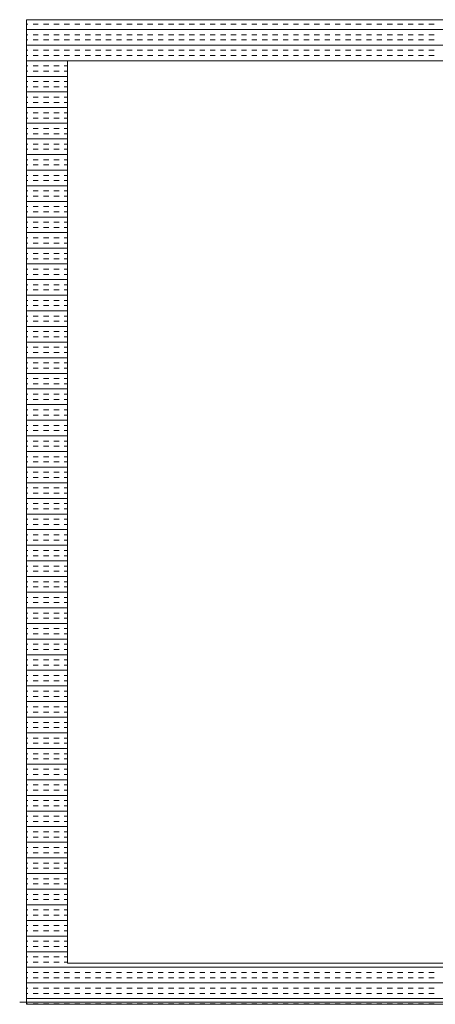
# Model space of a CAD drawing. Header units: millimetres. Extents: x 99250 to 122845, y -19292 to 18303.
# Tile 61 of 99: x 116330 to 116584, y 12854 to 13456. Entities that reach past the tile are written whole.
import ezdxf

# ---------------------------------------------------------------- set-up
doc = ezdxf.new("R2010")
doc.units = ezdxf.units.MM
doc.header["$MEASUREMENT"] = 0
doc.layers.add('IRISH HOUSE_HYD AIRPORT_DRAINAGE LAYOUT 1$0$GREY SCALE', color=8, linetype='Continuous')
doc.layers.add('IRISH HOUSE_HYD AIRPORT_DRAINAGE LAYOUT 1$0$GREYSCALE', color=8, linetype='Continuous', lineweight=0)
doc.layers.add('M-MEP-ELPR-EQUIP', color=6, linetype='Continuous', lineweight=20)

# ---------------------------------------------------------------- blocks, each defined once
blk = doc.blocks.new('IRISH HOUSE_HYD AIRPORT_DRAINAGE LAYOUT 1$0$FLOOR PLAN')
at = {"layer": 'IRISH HOUSE_HYD AIRPORT_DRAINAGE LAYOUT 1$0$GREYSCALE', "color": 8, "lineweight": 0, "ltscale": 0.25}
for p, q in [((16334.38, 13455.66), (16334.38, 12854.21)), ((16935.84, 13455.66), (16334.38, 13455.66)), ((16334.38, 13455.66), (16835.6, 13455.66)), ((16910.78, 13430.6), (16359.44, 13430.6)), ((16359.44, 13430.6), (16359.44, 12879.27)), ((16359.44, 12879.27), (16910.78, 12879.27)), ((16334.38, 12854.21), (16935.84, 12854.21))]:
    blk.add_line(p, q, dxfattribs=at)
at = {"layer": 'IRISH HOUSE_HYD AIRPORT_DRAINAGE LAYOUT 1$0$GREYSCALE', "color": 8, "lineweight": 0}
for p, q in [((16334.38, 13452.88), (16335.2, 13452.88)), ((16334.38, 13449.7), (16935.84, 13449.7)), ((16338.39, 13452.88), (16341.57, 13452.88)), ((16344.75, 13452.88), (16347.93, 13452.88)), ((16351.12, 13452.88), (16354.3, 13452.88)), ((16357.48, 13452.88), (16360.66, 13452.88)), ((16363.85, 13452.88), (16367.03, 13452.88)), ((16370.21, 13452.88), (16373.4, 13452.88)), ((16376.58, 13452.88), (16379.76, 13452.88)), ((16382.94, 13452.88), (16386.13, 13452.88)), ((16389.31, 13452.88), (16392.49, 13452.88)), ((16395.67, 13452.88), (16398.86, 13452.88)), ((16402.04, 13452.88), (16405.22, 13452.88)), ((16408.41, 13452.88), (16411.59, 13452.88)), ((16414.77, 13452.88), (16417.95, 13452.88)), ((16421.14, 13452.88), (16424.32, 13452.88)), ((16427.5, 13452.88), (16430.68, 13452.88)), ((16433.87, 13452.88), (16437.05, 13452.88)), ((16440.23, 13452.88), (16443.41, 13452.88)), ((16446.6, 13452.88), (16449.78, 13452.88)), ((16452.96, 13452.88), (16456.15, 13452.88)), ((16459.33, 13452.88), (16462.51, 13452.88)), ((16465.69, 13452.88), (16468.88, 13452.88)), ((16472.06, 13452.88), (16475.24, 13452.88)), ((16478.42, 13452.88), (16481.61, 13452.88)), ((16484.79, 13452.88), (16487.97, 13452.88)), ((16491.16, 13452.88), (16494.34, 13452.88)), ((16497.52, 13452.88), (16500.7, 13452.88)), ((16503.89, 13452.88), (16507.07, 13452.88)), ((16510.25, 13452.88), (16513.43, 13452.88)), ((16516.62, 13452.88), (16519.8, 13452.88)), ((16522.98, 13452.88), (16526.16, 13452.88)), ((16529.35, 13452.88), (16532.53, 13452.88)), ((16535.71, 13452.88), (16538.9, 13452.88)), ((16542.08, 13452.88), (16545.26, 13452.88)), ((16548.44, 13452.88), (16551.63, 13452.88)), ((16554.81, 13452.88), (16557.99, 13452.88)), ((16561.17, 13452.88), (16564.36, 13452.88)), ((16567.54, 13452.88), (16570.72, 13452.88)), ((16573.91, 13452.88), (16577.09, 13452.88)), ((16580.27, 13452.88), (16583.45, 13452.88)), ((16334.38, 13446.51), (16335.2, 13446.51)), ((16334.38, 13443.33), (16335.2, 13443.33)), ((16338.39, 13446.51), (16341.57, 13446.51)), ((16338.39, 13443.33), (16341.57, 13443.33)), ((16344.75, 13446.51), (16347.93, 13446.51)), ((16344.75, 13443.33), (16347.93, 13443.33)), ((16351.12, 13446.51), (16354.3, 13446.51)), ((16351.12, 13443.33), (16354.3, 13443.33)), ((16357.48, 13446.51), (16360.66, 13446.51)), ((16357.48, 13443.33), (16360.66, 13443.33)), ((16363.85, 13446.51), (16367.03, 13446.51)), ((16363.85, 13443.33), (16367.03, 13443.33)), ((16370.21, 13446.51), (16373.4, 13446.51)), ((16370.21, 13443.33), (16373.4, 13443.33)), ((16376.58, 13446.51), (16379.76, 13446.51)), ((16376.58, 13443.33), (16379.76, 13443.33)), ((16382.94, 13446.51), (16386.13, 13446.51)), ((16382.94, 13443.33), (16386.13, 13443.33)), ((16389.31, 13446.51), (16392.49, 13446.51)), ((16389.31, 13443.33), (16392.49, 13443.33)), ((16395.67, 13446.51), (16398.86, 13446.51)), ((16395.67, 13443.33), (16398.86, 13443.33)), ((16402.04, 13446.51), (16405.22, 13446.51)), ((16402.04, 13443.33), (16405.22, 13443.33)), ((16408.41, 13446.51), (16411.59, 13446.51)), ((16408.41, 13443.33), (16411.59, 13443.33)), ((16414.77, 13446.51), (16417.95, 13446.51)), ((16414.77, 13443.33), (16417.95, 13443.33)), ((16421.14, 13446.51), (16424.32, 13446.51)), ((16421.14, 13443.33), (16424.32, 13443.33)), ((16427.5, 13446.51), (16430.68, 13446.51)), ((16427.5, 13443.33), (16430.68, 13443.33)), ((16433.87, 13446.51), (16437.05, 13446.51)), ((16433.87, 13443.33), (16437.05, 13443.33)), ((16440.23, 13446.51), (16443.41, 13446.51)), ((16440.23, 13443.33), (16443.41, 13443.33)), ((16446.6, 13446.51), (16449.78, 13446.51)), ((16446.6, 13443.33), (16449.78, 13443.33)), ((16452.96, 13446.51), (16456.15, 13446.51)), ((16452.96, 13443.33), (16456.15, 13443.33)), ((16459.33, 13446.51), (16462.51, 13446.51)), ((16459.33, 13443.33), (16462.51, 13443.33)), ((16465.69, 13446.51), (16468.88, 13446.51)), ((16465.69, 13443.33), (16468.88, 13443.33)), ((16472.06, 13446.51), (16475.24, 13446.51)), ((16472.06, 13443.33), (16475.24, 13443.33)), ((16478.42, 13446.51), (16481.61, 13446.51)), ((16478.42, 13443.33), (16481.61, 13443.33)), ((16484.79, 13446.51), (16487.97, 13446.51)), ((16484.79, 13443.33), (16487.97, 13443.33)), ((16491.16, 13446.51), (16494.34, 13446.51)), ((16491.16, 13443.33), (16494.34, 13443.33)), ((16497.52, 13446.51), (16500.7, 13446.51)), ((16497.52, 13443.33), (16500.7, 13443.33)), ((16503.89, 13446.51), (16507.07, 13446.51)), ((16503.89, 13443.33), (16507.07, 13443.33)), ((16510.25, 13446.51), (16513.43, 13446.51)), ((16510.25, 13443.33), (16513.43, 13443.33)), ((16516.62, 13446.51), (16519.8, 13446.51)), ((16516.62, 13443.33), (16519.8, 13443.33)), ((16522.98, 13446.51), (16526.16, 13446.51)), ((16522.98, 13443.33), (16526.16, 13443.33)), ((16529.35, 13446.51), (16532.53, 13446.51)), ((16529.35, 13443.33), (16532.53, 13443.33)), ((16535.71, 13446.51), (16538.9, 13446.51)), ((16535.71, 13443.33), (16538.9, 13443.33)), ((16542.08, 13446.51), (16545.26, 13446.51)), ((16542.08, 13443.33), (16545.26, 13443.33)), ((16548.44, 13446.51), (16551.63, 13446.51)), ((16548.44, 13443.33), (16551.63, 13443.33)), ((16554.81, 13446.51), (16557.99, 13446.51)), ((16554.81, 13443.33), (16557.99, 13443.33)), ((16561.17, 13446.51), (16564.36, 13446.51)), ((16561.17, 13443.33), (16564.36, 13443.33)), ((16567.54, 13446.51), (16570.72, 13446.51)), ((16567.54, 13443.33), (16570.72, 13443.33)), ((16573.91, 13446.51), (16577.09, 13446.51)), ((16573.91, 13443.33), (16577.09, 13443.33)), ((16580.27, 13446.51), (16583.45, 13446.51)), ((16580.27, 13443.33), (16583.45, 13443.33)), ((16334.38, 13440.15), (16935.84, 13440.15)), ((16334.38, 13436.97), (16335.2, 13436.97)), ((16338.39, 13436.97), (16341.57, 13436.97)), ((16344.75, 13436.97), (16347.93, 13436.97)), ((16351.12, 13436.97), (16354.3, 13436.97)), ((16357.48, 13436.97), (16360.66, 13436.97)), ((16363.85, 13436.97), (16367.03, 13436.97)), ((16370.21, 13436.97), (16373.4, 13436.97)), ((16376.58, 13436.97), (16379.76, 13436.97)), ((16382.94, 13436.97), (16386.13, 13436.97)), ((16389.31, 13436.97), (16392.49, 13436.97)), ((16395.67, 13436.97), (16398.86, 13436.97)), ((16402.04, 13436.97), (16405.22, 13436.97)), ((16408.41, 13436.97), (16411.59, 13436.97)), ((16414.77, 13436.97), (16417.95, 13436.97)), ((16421.14, 13436.97), (16424.32, 13436.97)), ((16427.5, 13436.97), (16430.68, 13436.97)), ((16433.87, 13436.97), (16437.05, 13436.97)), ((16440.23, 13436.97), (16443.41, 13436.97)), ((16446.6, 13436.97), (16449.78, 13436.97)), ((16452.96, 13436.97), (16456.15, 13436.97)), ((16459.33, 13436.97), (16462.51, 13436.97)), ((16465.69, 13436.97), (16468.88, 13436.97)), ((16472.06, 13436.97), (16475.24, 13436.97)), ((16478.42, 13436.97), (16481.61, 13436.97)), ((16484.79, 13436.97), (16487.97, 13436.97)), ((16491.16, 13436.97), (16494.34, 13436.97)), ((16497.52, 13436.97), (16500.7, 13436.97)), ((16503.89, 13436.97), (16507.07, 13436.97)), ((16510.25, 13436.97), (16513.43, 13436.97)), ((16516.62, 13436.97), (16519.8, 13436.97)), ((16522.98, 13436.97), (16526.16, 13436.97)), ((16529.35, 13436.97), (16532.53, 13436.97)), ((16535.71, 13436.97), (16538.9, 13436.97)), ((16542.08, 13436.97), (16545.26, 13436.97)), ((16548.44, 13436.97), (16551.63, 13436.97)), ((16554.81, 13436.97), (16557.99, 13436.97)), ((16561.17, 13436.97), (16564.36, 13436.97)), ((16567.54, 13436.97), (16570.72, 13436.97)), ((16573.91, 13436.97), (16577.09, 13436.97)), ((16580.27, 13436.97), (16583.45, 13436.97)), ((16334.38, 13433.78), (16335.2, 13433.78)), ((16334.38, 13430.6), (16359.44, 13430.6)), ((16338.39, 13433.78), (16341.57, 13433.78)), ((16344.75, 13433.78), (16347.93, 13433.78)), ((16351.12, 13433.78), (16354.3, 13433.78)), ((16357.48, 13433.78), (16360.66, 13433.78)), ((16363.85, 13433.78), (16367.03, 13433.78)), ((16370.21, 13433.78), (16373.4, 13433.78)), ((16376.58, 13433.78), (16379.76, 13433.78)), ((16382.94, 13433.78), (16386.13, 13433.78)), ((16389.31, 13433.78), (16392.49, 13433.78)), ((16395.67, 13433.78), (16398.86, 13433.78)), ((16402.04, 13433.78), (16405.22, 13433.78)), ((16408.41, 13433.78), (16411.59, 13433.78)), ((16414.77, 13433.78), (16417.95, 13433.78)), ((16421.14, 13433.78), (16424.32, 13433.78)), ((16427.5, 13433.78), (16430.68, 13433.78)), ((16433.87, 13433.78), (16437.05, 13433.78)), ((16440.23, 13433.78), (16443.41, 13433.78)), ((16446.6, 13433.78), (16449.78, 13433.78)), ((16452.96, 13433.78), (16456.15, 13433.78)), ((16459.33, 13433.78), (16462.51, 13433.78)), ((16465.69, 13433.78), (16468.88, 13433.78)), ((16472.06, 13433.78), (16475.24, 13433.78)), ((16478.42, 13433.78), (16481.61, 13433.78)), ((16484.79, 13433.78), (16487.97, 13433.78)), ((16491.16, 13433.78), (16494.34, 13433.78)), ((16497.52, 13433.78), (16500.7, 13433.78)), ((16503.89, 13433.78), (16507.07, 13433.78)), ((16510.25, 13433.78), (16513.43, 13433.78)), ((16516.62, 13433.78), (16519.8, 13433.78)), ((16522.98, 13433.78), (16526.16, 13433.78)), ((16529.35, 13433.78), (16532.53, 13433.78)), ((16535.71, 13433.78), (16538.9, 13433.78)), ((16542.08, 13433.78), (16545.26, 13433.78)), ((16548.44, 13433.78), (16551.63, 13433.78)), ((16554.81, 13433.78), (16557.99, 13433.78)), ((16561.17, 13433.78), (16564.36, 13433.78)), ((16567.54, 13433.78), (16570.72, 13433.78)), ((16573.91, 13433.78), (16577.09, 13433.78)), ((16580.27, 13433.78), (16583.45, 13433.78)), ((16334.38, 13427.42), (16335.2, 13427.42)), ((16338.39, 13427.42), (16341.57, 13427.42)), ((16344.75, 13427.42), (16347.93, 13427.42)), ((16351.12, 13427.42), (16354.3, 13427.42)), ((16357.48, 13427.42), (16359.44, 13427.42)), ((16334.38, 13424.23), (16335.2, 13424.23)), ((16334.38, 13421.05), (16359.44, 13421.05)), ((16338.39, 13424.23), (16341.57, 13424.23)), ((16344.75, 13424.23), (16347.93, 13424.23)), ((16351.12, 13424.23), (16354.3, 13424.23)), ((16357.48, 13424.23), (16359.44, 13424.23)), ((16334.38, 13417.87), (16335.2, 13417.87)), ((16334.38, 13414.69), (16335.2, 13414.69)), ((16338.39, 13417.87), (16341.57, 13417.87)), ((16338.39, 13414.69), (16341.57, 13414.69)), ((16344.75, 13417.87), (16347.93, 13417.87)), ((16344.75, 13414.69), (16347.93, 13414.69)), ((16351.12, 13417.87), (16354.3, 13417.87)), ((16351.12, 13414.69), (16354.3, 13414.69)), ((16357.48, 13417.87), (16359.44, 13417.87)), ((16357.48, 13414.69), (16359.44, 13414.69)), ((16334.38, 13411.5), (16359.44, 13411.5)), ((16334.38, 13408.32), (16335.2, 13408.32)), ((16338.39, 13408.32), (16341.57, 13408.32)), ((16344.75, 13408.32), (16347.93, 13408.32)), ((16351.12, 13408.32), (16354.3, 13408.32)), ((16357.48, 13408.32), (16359.44, 13408.32)), ((16334.38, 13405.14), (16335.2, 13405.14)), ((16334.38, 13401.96), (16359.44, 13401.96)), ((16338.39, 13405.14), (16341.57, 13405.14)), ((16344.75, 13405.14), (16347.93, 13405.14)), ((16351.12, 13405.14), (16354.3, 13405.14)), ((16357.48, 13405.14), (16359.44, 13405.14)), ((16334.38, 13398.77), (16335.2, 13398.77)), ((16334.38, 13395.59), (16335.2, 13395.59)), ((16338.39, 13398.77), (16341.57, 13398.77)), ((16338.39, 13395.59), (16341.57, 13395.59)), ((16344.75, 13398.77), (16347.93, 13398.77)), ((16344.75, 13395.59), (16347.93, 13395.59)), ((16351.12, 13398.77), (16354.3, 13398.77)), ((16351.12, 13395.59), (16354.3, 13395.59)), ((16357.48, 13398.77), (16359.44, 13398.77)), ((16357.48, 13395.59), (16359.44, 13395.59)), ((16334.38, 13392.41), (16359.44, 13392.41)), ((16334.38, 13389.23), (16335.2, 13389.23)), ((16338.39, 13389.23), (16341.57, 13389.23)), ((16344.75, 13389.23), (16347.93, 13389.23)), ((16351.12, 13389.23), (16354.3, 13389.23)), ((16357.48, 13389.23), (16359.44, 13389.23)), ((16334.38, 13386.04), (16335.2, 13386.04)), ((16334.38, 13382.86), (16359.44, 13382.86)), ((16338.39, 13386.04), (16341.57, 13386.04)), ((16344.75, 13386.04), (16347.93, 13386.04)), ((16351.12, 13386.04), (16354.3, 13386.04)), ((16357.48, 13386.04), (16359.44, 13386.04)), ((16334.38, 13379.68), (16335.2, 13379.68)), ((16334.38, 13376.49), (16335.2, 13376.49)), ((16338.39, 13379.68), (16341.57, 13379.68)), ((16338.39, 13376.49), (16341.57, 13376.49)), ((16344.75, 13379.68), (16347.93, 13379.68)), ((16344.75, 13376.49), (16347.93, 13376.49)), ((16351.12, 13379.68), (16354.3, 13379.68)), ((16351.12, 13376.49), (16354.3, 13376.49)), ((16357.48, 13379.68), (16359.44, 13379.68)), ((16357.48, 13376.49), (16359.44, 13376.49)), ((16334.38, 13373.31), (16359.44, 13373.31)), ((16334.38, 13370.13), (16335.2, 13370.13)), ((16334.38, 13366.95), (16335.2, 13366.95)), ((16338.39, 13370.13), (16341.57, 13370.13)), ((16338.39, 13366.95), (16341.57, 13366.95)), ((16344.75, 13370.13), (16347.93, 13370.13)), ((16344.75, 13366.95), (16347.93, 13366.95)), ((16351.12, 13370.13), (16354.3, 13370.13)), ((16351.12, 13366.95), (16354.3, 13366.95)), ((16357.48, 13370.13), (16359.44, 13370.13)), ((16357.48, 13366.95), (16359.44, 13366.95)), ((16334.38, 13363.76), (16359.44, 13363.76)), ((16334.38, 13360.58), (16335.2, 13360.58)), ((16338.39, 13360.58), (16341.57, 13360.58)), ((16344.75, 13360.58), (16347.93, 13360.58)), ((16351.12, 13360.58), (16354.3, 13360.58)), ((16357.48, 13360.58), (16359.44, 13360.58)), ((16334.38, 13357.4), (16335.2, 13357.4)), ((16334.38, 13354.22), (16359.44, 13354.22)), ((16338.39, 13357.4), (16341.57, 13357.4)), ((16344.75, 13357.4), (16347.93, 13357.4)), ((16351.12, 13357.4), (16354.3, 13357.4)), ((16357.48, 13357.4), (16359.44, 13357.4)), ((16334.38, 13351.03), (16335.2, 13351.03)), ((16334.38, 13347.85), (16335.2, 13347.85)), ((16338.39, 13351.03), (16341.57, 13351.03)), ((16338.39, 13347.85), (16341.57, 13347.85)), ((16344.75, 13351.03), (16347.93, 13351.03)), ((16344.75, 13347.85), (16347.93, 13347.85)), ((16351.12, 13351.03), (16354.3, 13351.03)), ((16351.12, 13347.85), (16354.3, 13347.85)), ((16357.48, 13351.03), (16359.44, 13351.03)), ((16357.48, 13347.85), (16359.44, 13347.85)), ((16334.38, 13344.67), (16359.44, 13344.67)), ((16334.38, 13341.48), (16335.2, 13341.48)), ((16338.39, 13341.48), (16341.57, 13341.48)), ((16344.75, 13341.48), (16347.93, 13341.48)), ((16351.12, 13341.48), (16354.3, 13341.48)), ((16357.48, 13341.48), (16359.44, 13341.48)), ((16334.38, 13338.3), (16335.2, 13338.3)), ((16334.38, 13335.12), (16359.44, 13335.12)), ((16338.39, 13338.3), (16341.57, 13338.3)), ((16344.75, 13338.3), (16347.93, 13338.3)), ((16351.12, 13338.3), (16354.3, 13338.3)), ((16357.48, 13338.3), (16359.44, 13338.3)), ((16334.38, 13331.94), (16335.2, 13331.94)), ((16334.38, 13328.75), (16335.2, 13328.75)), ((16338.39, 13331.94), (16341.57, 13331.94)), ((16338.39, 13328.75), (16341.57, 13328.75)), ((16344.75, 13331.94), (16347.93, 13331.94)), ((16344.75, 13328.75), (16347.93, 13328.75)), ((16351.12, 13331.94), (16354.3, 13331.94)), ((16351.12, 13328.75), (16354.3, 13328.75)), ((16357.48, 13331.94), (16359.44, 13331.94)), ((16357.48, 13328.75), (16359.44, 13328.75)), ((16334.38, 13325.57), (16359.44, 13325.57)), ((16334.38, 13322.39), (16335.2, 13322.39)), ((16338.39, 13322.39), (16341.57, 13322.39)), ((16344.75, 13322.39), (16347.93, 13322.39)), ((16351.12, 13322.39), (16354.3, 13322.39)), ((16357.48, 13322.39), (16359.44, 13322.39)), ((16334.38, 13319.21), (16335.2, 13319.21)), ((16338.39, 13319.21), (16341.57, 13319.21)), ((16344.75, 13319.21), (16347.93, 13319.21)), ((16351.12, 13319.21), (16354.3, 13319.21)), ((16357.48, 13319.21), (16359.44, 13319.21)), ((16334.38, 13316.02), (16359.44, 13316.02)), ((16334.38, 13312.84), (16335.2, 13312.84)), ((16338.39, 13312.84), (16341.57, 13312.84)), ((16344.75, 13312.84), (16347.93, 13312.84)), ((16351.12, 13312.84), (16354.3, 13312.84)), ((16357.48, 13312.84), (16359.44, 13312.84)), ((16334.38, 13309.66), (16335.2, 13309.66)), ((16334.38, 13306.48), (16359.44, 13306.48)), ((16338.39, 13309.66), (16341.57, 13309.66)), ((16344.75, 13309.66), (16347.93, 13309.66)), ((16351.12, 13309.66), (16354.3, 13309.66)), ((16357.48, 13309.66), (16359.44, 13309.66)), ((16334.38, 13303.29), (16335.2, 13303.29)), ((16334.38, 13300.11), (16335.2, 13300.11)), ((16338.39, 13303.29), (16341.57, 13303.29)), ((16338.39, 13300.11), (16341.57, 13300.11)), ((16344.75, 13303.29), (16347.93, 13303.29)), ((16344.75, 13300.11), (16347.93, 13300.11)), ((16351.12, 13303.29), (16354.3, 13303.29)), ((16351.12, 13300.11), (16354.3, 13300.11)), ((16357.48, 13303.29), (16359.44, 13303.29)), ((16357.48, 13300.11), (16359.44, 13300.11)), ((16334.38, 13296.93), (16359.44, 13296.93)), ((16334.38, 13293.74), (16335.2, 13293.74)), ((16338.39, 13293.74), (16341.57, 13293.74)), ((16344.75, 13293.74), (16347.93, 13293.74)), ((16351.12, 13293.74), (16354.3, 13293.74)), ((16357.48, 13293.74), (16359.44, 13293.74)), ((16334.38, 13290.56), (16335.2, 13290.56)), ((16334.38, 13287.38), (16359.44, 13287.38)), ((16338.39, 13290.56), (16341.57, 13290.56)), ((16344.75, 13290.56), (16347.93, 13290.56)), ((16351.12, 13290.56), (16354.3, 13290.56)), ((16357.48, 13290.56), (16359.44, 13290.56)), ((16334.38, 13284.2), (16335.2, 13284.2)), ((16334.38, 13281.01), (16335.2, 13281.01)), ((16338.39, 13284.2), (16341.57, 13284.2)), ((16338.39, 13281.01), (16341.57, 13281.01)), ((16344.75, 13284.2), (16347.93, 13284.2)), ((16344.75, 13281.01), (16347.93, 13281.01)), ((16351.12, 13284.2), (16354.3, 13284.2)), ((16351.12, 13281.01), (16354.3, 13281.01)), ((16357.48, 13284.2), (16359.44, 13284.2)), ((16357.48, 13281.01), (16359.44, 13281.01)), ((16334.38, 13277.83), (16359.44, 13277.83)), ((16334.38, 13274.65), (16335.2, 13274.65)), ((16338.39, 13274.65), (16341.57, 13274.65)), ((16344.75, 13274.65), (16347.93, 13274.65)), ((16351.12, 13274.65), (16354.3, 13274.65)), ((16357.48, 13274.65), (16359.44, 13274.65)), ((16334.38, 13271.47), (16335.2, 13271.47)), ((16334.38, 13268.28), (16359.44, 13268.28)), ((16338.39, 13271.47), (16341.57, 13271.47)), ((16344.75, 13271.47), (16347.93, 13271.47)), ((16351.12, 13271.47), (16354.3, 13271.47)), ((16357.48, 13271.47), (16359.44, 13271.47)), ((16334.38, 13265.1), (16335.2, 13265.1)), ((16338.39, 13265.1), (16341.57, 13265.1)), ((16344.75, 13265.1), (16347.93, 13265.1)), ((16351.12, 13265.1), (16354.3, 13265.1)), ((16357.48, 13265.1), (16359.44, 13265.1)), ((16334.38, 13261.92), (16335.2, 13261.92)), ((16334.38, 13258.73), (16359.44, 13258.73)), ((16338.39, 13261.92), (16341.57, 13261.92)), ((16344.75, 13261.92), (16347.93, 13261.92)), ((16351.12, 13261.92), (16354.3, 13261.92)), ((16357.48, 13261.92), (16359.44, 13261.92)), ((16334.38, 13255.55), (16335.2, 13255.55)), ((16334.38, 13252.37), (16335.2, 13252.37)), ((16338.39, 13255.55), (16341.57, 13255.55)), ((16338.39, 13252.37), (16341.57, 13252.37)), ((16344.75, 13255.55), (16347.93, 13255.55)), ((16344.75, 13252.37), (16347.93, 13252.37)), ((16351.12, 13255.55), (16354.3, 13255.55)), ((16351.12, 13252.37), (16354.3, 13252.37)), ((16357.48, 13255.55), (16359.44, 13255.55)), ((16357.48, 13252.37), (16359.44, 13252.37)), ((16334.38, 13249.19), (16359.44, 13249.19)), ((16334.38, 13246), (16335.2, 13246)), ((16338.39, 13246), (16341.57, 13246)), ((16344.75, 13246), (16347.93, 13246)), ((16351.12, 13246), (16354.3, 13246)), ((16357.48, 13246), (16359.44, 13246)), ((16334.38, 13242.82), (16335.2, 13242.82)), ((16334.38, 13239.64), (16359.44, 13239.64)), ((16338.39, 13242.82), (16341.57, 13242.82)), ((16344.75, 13242.82), (16347.93, 13242.82)), ((16351.12, 13242.82), (16354.3, 13242.82)), ((16357.48, 13242.82), (16359.44, 13242.82)), ((16334.38, 13236.46), (16335.2, 13236.46)), ((16334.38, 13233.27), (16335.2, 13233.27)), ((16338.39, 13236.46), (16341.57, 13236.46)), ((16338.39, 13233.27), (16341.57, 13233.27)), ((16344.75, 13236.46), (16347.93, 13236.46)), ((16344.75, 13233.27), (16347.93, 13233.27)), ((16351.12, 13236.46), (16354.3, 13236.46)), ((16351.12, 13233.27), (16354.3, 13233.27)), ((16357.48, 13236.46), (16359.44, 13236.46)), ((16357.48, 13233.27), (16359.44, 13233.27)), ((16334.38, 13230.09), (16359.44, 13230.09)), ((16334.38, 13226.91), (16335.2, 13226.91)), ((16338.39, 13226.91), (16341.57, 13226.91)), ((16344.75, 13226.91), (16347.93, 13226.91)), ((16351.12, 13226.91), (16354.3, 13226.91)), ((16357.48, 13226.91), (16359.44, 13226.91)), ((16334.38, 13223.72), (16335.2, 13223.72)), ((16334.38, 13220.54), (16359.44, 13220.54)), ((16338.39, 13223.72), (16341.57, 13223.72)), ((16344.75, 13223.72), (16347.93, 13223.72)), ((16351.12, 13223.72), (16354.3, 13223.72)), ((16357.48, 13223.72), (16359.44, 13223.72)), ((16334.38, 13217.36), (16335.2, 13217.36)), ((16334.38, 13214.18), (16335.2, 13214.18)), ((16338.39, 13217.36), (16341.57, 13217.36)), ((16338.39, 13214.18), (16341.57, 13214.18)), ((16344.75, 13217.36), (16347.93, 13217.36)), ((16344.75, 13214.18), (16347.93, 13214.18)), ((16351.12, 13217.36), (16354.3, 13217.36)), ((16351.12, 13214.18), (16354.3, 13214.18)), ((16357.48, 13217.36), (16359.44, 13217.36)), ((16357.48, 13214.18), (16359.44, 13214.18)), ((16334.38, 13210.99), (16359.44, 13210.99)), ((16334.38, 13207.81), (16335.2, 13207.81)), ((16334.38, 13204.63), (16335.2, 13204.63)), ((16338.39, 13207.81), (16341.57, 13207.81)), ((16338.39, 13204.63), (16341.57, 13204.63)), ((16344.75, 13207.81), (16347.93, 13207.81)), ((16344.75, 13204.63), (16347.93, 13204.63)), ((16351.12, 13207.81), (16354.3, 13207.81)), ((16351.12, 13204.63), (16354.3, 13204.63)), ((16357.48, 13207.81), (16359.44, 13207.81)), ((16357.48, 13204.63), (16359.44, 13204.63)), ((16334.38, 13201.45), (16359.44, 13201.45)), ((16334.38, 13198.26), (16335.2, 13198.26)), ((16338.39, 13198.26), (16341.57, 13198.26)), ((16344.75, 13198.26), (16347.93, 13198.26)), ((16351.12, 13198.26), (16354.3, 13198.26)), ((16357.48, 13198.26), (16359.44, 13198.26)), ((16334.38, 13195.08), (16335.2, 13195.08)), ((16334.38, 13191.9), (16359.44, 13191.9)), ((16338.39, 13195.08), (16341.57, 13195.08)), ((16344.75, 13195.08), (16347.93, 13195.08)), ((16351.12, 13195.08), (16354.3, 13195.08)), ((16357.48, 13195.08), (16359.44, 13195.08)), ((16334.38, 13188.72), (16335.2, 13188.72)), ((16334.38, 13185.53), (16335.2, 13185.53)), ((16338.39, 13188.72), (16341.57, 13188.72)), ((16338.39, 13185.53), (16341.57, 13185.53)), ((16344.75, 13188.72), (16347.93, 13188.72)), ((16344.75, 13185.53), (16347.93, 13185.53)), ((16351.12, 13188.72), (16354.3, 13188.72)), ((16351.12, 13185.53), (16354.3, 13185.53)), ((16357.48, 13188.72), (16359.44, 13188.72)), ((16357.48, 13185.53), (16359.44, 13185.53)), ((16334.38, 13182.35), (16359.44, 13182.35)), ((16334.38, 13179.17), (16335.2, 13179.17)), ((16338.39, 13179.17), (16341.57, 13179.17)), ((16344.75, 13179.17), (16347.93, 13179.17)), ((16351.12, 13179.17), (16354.3, 13179.17)), ((16357.48, 13179.17), (16359.44, 13179.17)), ((16334.38, 13175.98), (16335.2, 13175.98)), ((16334.38, 13172.8), (16359.44, 13172.8)), ((16338.39, 13175.98), (16341.57, 13175.98)), ((16344.75, 13175.98), (16347.93, 13175.98)), ((16351.12, 13175.98), (16354.3, 13175.98)), ((16357.48, 13175.98), (16359.44, 13175.98)), ((16334.38, 13169.62), (16335.2, 13169.62)), ((16334.38, 13166.44), (16335.2, 13166.44)), ((16338.39, 13169.62), (16341.57, 13169.62)), ((16338.39, 13166.44), (16341.57, 13166.44)), ((16344.75, 13169.62), (16347.93, 13169.62)), ((16344.75, 13166.44), (16347.93, 13166.44)), ((16351.12, 13169.62), (16354.3, 13169.62)), ((16351.12, 13166.44), (16354.3, 13166.44)), ((16357.48, 13169.62), (16359.44, 13169.62)), ((16357.48, 13166.44), (16359.44, 13166.44)), ((16334.38, 13163.25), (16359.44, 13163.25)), ((16334.38, 13160.07), (16335.2, 13160.07)), ((16338.39, 13160.07), (16341.57, 13160.07)), ((16344.75, 13160.07), (16347.93, 13160.07)), ((16351.12, 13160.07), (16354.3, 13160.07)), ((16357.48, 13160.07), (16359.44, 13160.07)), ((16334.38, 13156.89), (16335.2, 13156.89)), ((16338.39, 13156.89), (16341.57, 13156.89)), ((16344.75, 13156.89), (16347.93, 13156.89)), ((16351.12, 13156.89), (16354.3, 13156.89)), ((16357.48, 13156.89), (16359.44, 13156.89)), ((16334.38, 13153.71), (16359.44, 13153.71)), ((16334.38, 13150.52), (16335.2, 13150.52)), ((16338.39, 13150.52), (16341.57, 13150.52)), ((16344.75, 13150.52), (16347.93, 13150.52)), ((16351.12, 13150.52), (16354.3, 13150.52)), ((16357.48, 13150.52), (16359.44, 13150.52)), ((16334.38, 13147.34), (16335.2, 13147.34)), ((16334.38, 13144.16), (16359.44, 13144.16)), ((16338.39, 13147.34), (16341.57, 13147.34)), ((16344.75, 13147.34), (16347.93, 13147.34)), ((16351.12, 13147.34), (16354.3, 13147.34)), ((16357.48, 13147.34), (16359.44, 13147.34)), ((16334.38, 13140.97), (16335.2, 13140.97)), ((16334.38, 13137.79), (16335.2, 13137.79)), ((16338.39, 13140.97), (16341.57, 13140.97)), ((16338.39, 13137.79), (16341.57, 13137.79)), ((16344.75, 13140.97), (16347.93, 13140.97)), ((16344.75, 13137.79), (16347.93, 13137.79)), ((16351.12, 13140.97), (16354.3, 13140.97)), ((16351.12, 13137.79), (16354.3, 13137.79)), ((16357.48, 13140.97), (16359.44, 13140.97)), ((16357.48, 13137.79), (16359.44, 13137.79)), ((16334.38, 13134.61), (16359.44, 13134.61)), ((16334.38, 13131.43), (16335.2, 13131.43)), ((16338.39, 13131.43), (16341.57, 13131.43)), ((16344.75, 13131.43), (16347.93, 13131.43)), ((16351.12, 13131.43), (16354.3, 13131.43)), ((16357.48, 13131.43), (16359.44, 13131.43)), ((16334.38, 13128.24), (16335.2, 13128.24)), ((16334.38, 13125.06), (16359.44, 13125.06)), ((16338.39, 13128.24), (16341.57, 13128.24)), ((16344.75, 13128.24), (16347.93, 13128.24)), ((16351.12, 13128.24), (16354.3, 13128.24)), ((16357.48, 13128.24), (16359.44, 13128.24)), ((16334.38, 13121.88), (16335.2, 13121.88)), ((16334.38, 13118.7), (16335.2, 13118.7)), ((16338.39, 13121.88), (16341.57, 13121.88)), ((16338.39, 13118.7), (16341.57, 13118.7)), ((16344.75, 13121.88), (16347.93, 13121.88)), ((16344.75, 13118.7), (16347.93, 13118.7)), ((16351.12, 13121.88), (16354.3, 13121.88)), ((16351.12, 13118.7), (16354.3, 13118.7)), ((16357.48, 13121.88), (16359.44, 13121.88)), ((16357.48, 13118.7), (16359.44, 13118.7)), ((16334.38, 13115.51), (16359.44, 13115.51)), ((16334.38, 13112.33), (16335.2, 13112.33)), ((16338.39, 13112.33), (16341.57, 13112.33)), ((16344.75, 13112.33), (16347.93, 13112.33)), ((16351.12, 13112.33), (16354.3, 13112.33)), ((16357.48, 13112.33), (16359.44, 13112.33)), ((16334.38, 13109.15), (16335.2, 13109.15)), ((16334.38, 13105.97), (16359.44, 13105.97)), ((16338.39, 13109.15), (16341.57, 13109.15)), ((16344.75, 13109.15), (16347.93, 13109.15)), ((16351.12, 13109.15), (16354.3, 13109.15)), ((16357.48, 13109.15), (16359.44, 13109.15)), ((16334.38, 13102.78), (16335.2, 13102.78)), ((16338.39, 13102.78), (16341.57, 13102.78)), ((16344.75, 13102.78), (16347.93, 13102.78)), ((16351.12, 13102.78), (16354.3, 13102.78)), ((16357.48, 13102.78), (16359.44, 13102.78)), ((16334.38, 13099.6), (16335.2, 13099.6)), ((16334.38, 13096.42), (16359.44, 13096.42)), ((16338.39, 13099.6), (16341.57, 13099.6)), ((16344.75, 13099.6), (16347.93, 13099.6)), ((16351.12, 13099.6), (16354.3, 13099.6)), ((16357.48, 13099.6), (16359.44, 13099.6)), ((16334.38, 13093.23), (16335.2, 13093.23)), ((16334.38, 13090.05), (16335.2, 13090.05)), ((16338.39, 13093.23), (16341.57, 13093.23)), ((16338.39, 13090.05), (16341.57, 13090.05)), ((16344.75, 13093.23), (16347.93, 13093.23)), ((16344.75, 13090.05), (16347.93, 13090.05)), ((16351.12, 13093.23), (16354.3, 13093.23)), ((16351.12, 13090.05), (16354.3, 13090.05)), ((16357.48, 13093.23), (16359.44, 13093.23)), ((16357.48, 13090.05), (16359.44, 13090.05)), ((16334.38, 13086.87), (16359.44, 13086.87)), ((16334.38, 13083.69), (16335.2, 13083.69)), ((16338.39, 13083.69), (16341.57, 13083.69)), ((16344.75, 13083.69), (16347.93, 13083.69)), ((16351.12, 13083.69), (16354.3, 13083.69)), ((16357.48, 13083.69), (16359.44, 13083.69)), ((16334.38, 13080.5), (16335.2, 13080.5)), ((16334.38, 13077.32), (16359.44, 13077.32)), ((16338.39, 13080.5), (16341.57, 13080.5)), ((16344.75, 13080.5), (16347.93, 13080.5)), ((16351.12, 13080.5), (16354.3, 13080.5)), ((16357.48, 13080.5), (16359.44, 13080.5)), ((16334.38, 13074.14), (16335.2, 13074.14)), ((16334.38, 13070.96), (16335.2, 13070.96)), ((16338.39, 13074.14), (16341.57, 13074.14)), ((16338.39, 13070.96), (16341.57, 13070.96)), ((16344.75, 13074.14), (16347.93, 13074.14)), ((16344.75, 13070.96), (16347.93, 13070.96)), ((16351.12, 13074.14), (16354.3, 13074.14)), ((16351.12, 13070.96), (16354.3, 13070.96)), ((16357.48, 13074.14), (16359.44, 13074.14)), ((16357.48, 13070.96), (16359.44, 13070.96)), ((16334.38, 13067.77), (16359.44, 13067.77)), ((16334.38, 13064.59), (16335.2, 13064.59)), ((16338.39, 13064.59), (16341.57, 13064.59)), ((16344.75, 13064.59), (16347.93, 13064.59)), ((16351.12, 13064.59), (16354.3, 13064.59)), ((16357.48, 13064.59), (16359.44, 13064.59)), ((16334.38, 13061.41), (16335.2, 13061.41)), ((16334.38, 13058.22), (16359.44, 13058.22)), ((16338.39, 13061.41), (16341.57, 13061.41)), ((16344.75, 13061.41), (16347.93, 13061.41)), ((16351.12, 13061.41), (16354.3, 13061.41)), ((16357.48, 13061.41), (16359.44, 13061.41)), ((16334.38, 13055.04), (16335.2, 13055.04)), ((16334.38, 13051.86), (16335.2, 13051.86)), ((16338.39, 13055.04), (16341.57, 13055.04)), ((16338.39, 13051.86), (16341.57, 13051.86)), ((16344.75, 13055.04), (16347.93, 13055.04)), ((16344.75, 13051.86), (16347.93, 13051.86)), ((16351.12, 13055.04), (16354.3, 13055.04)), ((16351.12, 13051.86), (16354.3, 13051.86)), ((16357.48, 13055.04), (16359.44, 13055.04)), ((16357.48, 13051.86), (16359.44, 13051.86)), ((16334.38, 13048.68), (16359.44, 13048.68)), ((16334.38, 13045.49), (16335.2, 13045.49)), ((16334.38, 13042.31), (16335.2, 13042.31)), ((16338.39, 13045.49), (16341.57, 13045.49)), ((16338.39, 13042.31), (16341.57, 13042.31)), ((16344.75, 13045.49), (16347.93, 13045.49)), ((16344.75, 13042.31), (16347.93, 13042.31)), ((16351.12, 13045.49), (16354.3, 13045.49)), ((16351.12, 13042.31), (16354.3, 13042.31)), ((16357.48, 13045.49), (16359.44, 13045.49)), ((16357.48, 13042.31), (16359.44, 13042.31)), ((16334.38, 13039.13), (16359.44, 13039.13)), ((16334.38, 13035.95), (16335.2, 13035.95)), ((16338.39, 13035.95), (16341.57, 13035.95)), ((16344.75, 13035.95), (16347.93, 13035.95)), ((16351.12, 13035.95), (16354.3, 13035.95)), ((16357.48, 13035.95), (16359.44, 13035.95)), ((16334.38, 13032.76), (16335.2, 13032.76)), ((16334.38, 13029.58), (16359.44, 13029.58)), ((16338.39, 13032.76), (16341.57, 13032.76)), ((16344.75, 13032.76), (16347.93, 13032.76)), ((16351.12, 13032.76), (16354.3, 13032.76)), ((16357.48, 13032.76), (16359.44, 13032.76)), ((16334.38, 13026.4), (16335.2, 13026.4)), ((16334.38, 13023.22), (16335.2, 13023.22)), ((16338.39, 13026.4), (16341.57, 13026.4)), ((16338.39, 13023.22), (16341.57, 13023.22)), ((16344.75, 13026.4), (16347.93, 13026.4)), ((16344.75, 13023.22), (16347.93, 13023.22)), ((16351.12, 13026.4), (16354.3, 13026.4)), ((16351.12, 13023.22), (16354.3, 13023.22)), ((16357.48, 13026.4), (16359.44, 13026.4)), ((16357.48, 13023.22), (16359.44, 13023.22)), ((16334.38, 13020.03), (16359.44, 13020.03)), ((16334.38, 13016.85), (16335.2, 13016.85)), ((16338.39, 13016.85), (16341.57, 13016.85)), ((16344.75, 13016.85), (16347.93, 13016.85)), ((16351.12, 13016.85), (16354.3, 13016.85)), ((16357.48, 13016.85), (16359.44, 13016.85)), ((16334.38, 13013.67), (16335.2, 13013.67)), ((16334.38, 13010.48), (16359.44, 13010.48)), ((16338.39, 13013.67), (16341.57, 13013.67)), ((16344.75, 13013.67), (16347.93, 13013.67)), ((16351.12, 13013.67), (16354.3, 13013.67)), ((16357.48, 13013.67), (16359.44, 13013.67)), ((16334.38, 13007.3), (16335.2, 13007.3)), ((16334.38, 13004.12), (16335.2, 13004.12)), ((16338.39, 13007.3), (16341.57, 13007.3)), ((16338.39, 13004.12), (16341.57, 13004.12)), ((16344.75, 13007.3), (16347.93, 13007.3)), ((16344.75, 13004.12), (16347.93, 13004.12)), ((16351.12, 13007.3), (16354.3, 13007.3)), ((16351.12, 13004.12), (16354.3, 13004.12)), ((16357.48, 13007.3), (16359.44, 13007.3)), ((16357.48, 13004.12), (16359.44, 13004.12)), ((16334.38, 13000.94), (16359.44, 13000.94)), ((16334.38, 12997.75), (16335.2, 12997.75)), ((16338.39, 12997.75), (16341.57, 12997.75)), ((16344.75, 12997.75), (16347.93, 12997.75)), ((16351.12, 12997.75), (16354.3, 12997.75)), ((16357.48, 12997.75), (16359.44, 12997.75)), ((16334.38, 12994.57), (16335.2, 12994.57)), ((16338.39, 12994.57), (16341.57, 12994.57)), ((16344.75, 12994.57), (16347.93, 12994.57)), ((16351.12, 12994.57), (16354.3, 12994.57)), ((16357.48, 12994.57), (16359.44, 12994.57)), ((16334.38, 12991.39), (16359.44, 12991.39)), ((16334.38, 12988.21), (16335.2, 12988.21)), ((16338.39, 12988.21), (16341.57, 12988.21)), ((16344.75, 12988.21), (16347.93, 12988.21)), ((16351.12, 12988.21), (16354.3, 12988.21)), ((16357.48, 12988.21), (16359.44, 12988.21)), ((16334.38, 12985.02), (16335.2, 12985.02)), ((16334.38, 12981.84), (16359.44, 12981.84)), ((16338.39, 12985.02), (16341.57, 12985.02)), ((16344.75, 12985.02), (16347.93, 12985.02)), ((16351.12, 12985.02), (16354.3, 12985.02)), ((16357.48, 12985.02), (16359.44, 12985.02)), ((16334.38, 12978.66), (16335.2, 12978.66)), ((16334.38, 12975.47), (16335.2, 12975.47)), ((16338.39, 12978.66), (16341.57, 12978.66)), ((16338.39, 12975.47), (16341.57, 12975.47)), ((16344.75, 12978.66), (16347.93, 12978.66)), ((16344.75, 12975.47), (16347.93, 12975.47)), ((16351.12, 12978.66), (16354.3, 12978.66)), ((16351.12, 12975.47), (16354.3, 12975.47)), ((16357.48, 12978.66), (16359.44, 12978.66)), ((16357.48, 12975.47), (16359.44, 12975.47)), ((16334.38, 12972.29), (16359.44, 12972.29)), ((16334.38, 12969.11), (16335.2, 12969.11)), ((16338.39, 12969.11), (16341.57, 12969.11)), ((16344.75, 12969.11), (16347.93, 12969.11)), ((16351.12, 12969.11), (16354.3, 12969.11)), ((16357.48, 12969.11), (16359.44, 12969.11)), ((16334.38, 12965.93), (16335.2, 12965.93)), ((16334.38, 12962.74), (16359.44, 12962.74)), ((16338.39, 12965.93), (16341.57, 12965.93)), ((16344.75, 12965.93), (16347.93, 12965.93)), ((16351.12, 12965.93), (16354.3, 12965.93)), ((16357.48, 12965.93), (16359.44, 12965.93)), ((16334.38, 12959.56), (16335.2, 12959.56)), ((16334.38, 12956.38), (16335.2, 12956.38)), ((16338.39, 12959.56), (16341.57, 12959.56)), ((16338.39, 12956.38), (16341.57, 12956.38)), ((16344.75, 12959.56), (16347.93, 12959.56)), ((16344.75, 12956.38), (16347.93, 12956.38)), ((16351.12, 12959.56), (16354.3, 12959.56)), ((16351.12, 12956.38), (16354.3, 12956.38)), ((16357.48, 12959.56), (16359.44, 12959.56)), ((16357.48, 12956.38), (16359.44, 12956.38)), ((16334.38, 12953.2), (16359.44, 12953.2)), ((16334.38, 12950.01), (16335.2, 12950.01)), ((16338.39, 12950.01), (16341.57, 12950.01)), ((16344.75, 12950.01), (16347.93, 12950.01)), ((16351.12, 12950.01), (16354.3, 12950.01)), ((16357.48, 12950.01), (16359.44, 12950.01)), ((16334.38, 12946.83), (16335.2, 12946.83)), ((16334.38, 12943.65), (16359.44, 12943.65)), ((16338.39, 12946.83), (16341.57, 12946.83)), ((16344.75, 12946.83), (16347.93, 12946.83)), ((16351.12, 12946.83), (16354.3, 12946.83)), ((16357.48, 12946.83), (16359.44, 12946.83)), ((16334.38, 12940.47), (16335.2, 12940.47)), ((16334.38, 12937.28), (16335.2, 12937.28)), ((16338.39, 12940.47), (16341.57, 12940.47)), ((16338.39, 12937.28), (16341.57, 12937.28)), ((16344.75, 12940.47), (16347.93, 12940.47)), ((16344.75, 12937.28), (16347.93, 12937.28)), ((16351.12, 12940.47), (16354.3, 12940.47)), ((16351.12, 12937.28), (16354.3, 12937.28)), ((16357.48, 12940.47), (16359.44, 12940.47)), ((16357.48, 12937.28), (16359.44, 12937.28)), ((16334.38, 12934.1), (16359.44, 12934.1)), ((16334.38, 12930.92), (16335.2, 12930.92)), ((16334.38, 12927.73), (16335.2, 12927.73)), ((16338.39, 12930.92), (16341.57, 12930.92)), ((16338.39, 12927.73), (16341.57, 12927.73)), ((16344.75, 12930.92), (16347.93, 12930.92)), ((16344.75, 12927.73), (16347.93, 12927.73)), ((16351.12, 12930.92), (16354.3, 12930.92)), ((16351.12, 12927.73), (16354.3, 12927.73)), ((16357.48, 12930.92), (16359.44, 12930.92)), ((16357.48, 12927.73), (16359.44, 12927.73)), ((16334.38, 12924.55), (16359.44, 12924.55)), ((16334.38, 12921.37), (16335.2, 12921.37)), ((16338.39, 12921.37), (16341.57, 12921.37)), ((16344.75, 12921.37), (16347.93, 12921.37)), ((16351.12, 12921.37), (16354.3, 12921.37)), ((16357.48, 12921.37), (16359.44, 12921.37)), ((16334.38, 12918.19), (16335.2, 12918.19)), ((16334.38, 12915), (16359.44, 12915)), ((16338.39, 12918.19), (16341.57, 12918.19)), ((16344.75, 12918.19), (16347.93, 12918.19)), ((16351.12, 12918.19), (16354.3, 12918.19)), ((16357.48, 12918.19), (16359.44, 12918.19)), ((16334.38, 12911.82), (16335.2, 12911.82)), ((16334.38, 12908.64), (16335.2, 12908.64)), ((16338.39, 12911.82), (16341.57, 12911.82)), ((16338.39, 12908.64), (16341.57, 12908.64)), ((16344.75, 12911.82), (16347.93, 12911.82)), ((16344.75, 12908.64), (16347.93, 12908.64)), ((16351.12, 12911.82), (16354.3, 12911.82)), ((16351.12, 12908.64), (16354.3, 12908.64)), ((16357.48, 12911.82), (16359.44, 12911.82)), ((16357.48, 12908.64), (16359.44, 12908.64)), ((16334.38, 12905.46), (16359.44, 12905.46)), ((16334.38, 12902.27), (16335.2, 12902.27)), ((16338.39, 12902.27), (16341.57, 12902.27)), ((16344.75, 12902.27), (16347.93, 12902.27)), ((16351.12, 12902.27), (16354.3, 12902.27)), ((16357.48, 12902.27), (16359.44, 12902.27)), ((16334.38, 12899.09), (16335.2, 12899.09)), ((16334.38, 12895.91), (16359.44, 12895.91)), ((16338.39, 12899.09), (16341.57, 12899.09)), ((16344.75, 12899.09), (16347.93, 12899.09)), ((16351.12, 12899.09), (16354.3, 12899.09)), ((16357.48, 12899.09), (16359.44, 12899.09)), ((16334.38, 12892.72), (16335.2, 12892.72)), ((16334.38, 12889.54), (16335.2, 12889.54)), ((16338.39, 12892.72), (16341.57, 12892.72)), ((16338.39, 12889.54), (16341.57, 12889.54)), ((16344.75, 12892.72), (16347.93, 12892.72)), ((16344.75, 12889.54), (16347.93, 12889.54)), ((16351.12, 12892.72), (16354.3, 12892.72)), ((16351.12, 12889.54), (16354.3, 12889.54)), ((16357.48, 12892.72), (16359.44, 12892.72)), ((16357.48, 12889.54), (16359.44, 12889.54)), ((16334.38, 12886.36), (16359.44, 12886.36)), ((16334.38, 12883.18), (16335.2, 12883.18)), ((16338.39, 12883.18), (16341.57, 12883.18)), ((16344.75, 12883.18), (16347.93, 12883.18)), ((16351.12, 12883.18), (16354.3, 12883.18)), ((16357.48, 12883.18), (16359.44, 12883.18)), ((16334.38, 12879.99), (16335.2, 12879.99)), ((16338.39, 12879.99), (16341.57, 12879.99)), ((16344.75, 12879.99), (16347.93, 12879.99)), ((16351.12, 12879.99), (16354.3, 12879.99)), ((16357.48, 12879.99), (16359.44, 12879.99)), ((16359.44, 12879.27, 59.1), (16910.78, 12879.27, 59.1)), ((16334.38, 12876.81), (16935.84, 12876.81)), ((16334.38, 12873.63), (16335.2, 12873.63)), ((16338.39, 12873.63), (16341.57, 12873.63)), ((16344.75, 12873.63), (16347.93, 12873.63)), ((16351.12, 12873.63), (16354.3, 12873.63)), ((16357.48, 12873.63), (16360.66, 12873.63)), ((16363.85, 12873.63), (16367.03, 12873.63)), ((16370.21, 12873.63), (16373.4, 12873.63)), ((16376.58, 12873.63), (16379.76, 12873.63)), ((16382.94, 12873.63), (16386.13, 12873.63)), ((16389.31, 12873.63), (16392.49, 12873.63)), ((16395.67, 12873.63), (16398.86, 12873.63)), ((16402.04, 12873.63), (16405.22, 12873.63)), ((16408.41, 12873.63), (16411.59, 12873.63)), ((16414.77, 12873.63), (16417.95, 12873.63)), ((16421.14, 12873.63), (16424.32, 12873.63)), ((16427.5, 12873.63), (16430.68, 12873.63)), ((16433.87, 12873.63), (16437.05, 12873.63)), ((16440.23, 12873.63), (16443.41, 12873.63)), ((16446.6, 12873.63), (16449.78, 12873.63)), ((16452.96, 12873.63), (16456.15, 12873.63)), ((16459.33, 12873.63), (16462.51, 12873.63)), ((16465.69, 12873.63), (16468.88, 12873.63)), ((16472.06, 12873.63), (16475.24, 12873.63)), ((16478.42, 12873.63), (16481.61, 12873.63)), ((16484.79, 12873.63), (16487.97, 12873.63)), ((16491.16, 12873.63), (16494.34, 12873.63)), ((16497.52, 12873.63), (16500.7, 12873.63)), ((16503.89, 12873.63), (16507.07, 12873.63)), ((16510.25, 12873.63), (16513.43, 12873.63)), ((16516.62, 12873.63), (16519.8, 12873.63)), ((16522.98, 12873.63), (16526.16, 12873.63)), ((16529.35, 12873.63), (16532.53, 12873.63)), ((16535.71, 12873.63), (16538.9, 12873.63)), ((16542.08, 12873.63), (16545.26, 12873.63)), ((16548.44, 12873.63), (16551.63, 12873.63)), ((16554.81, 12873.63), (16557.99, 12873.63)), ((16561.17, 12873.63), (16564.36, 12873.63)), ((16567.54, 12873.63), (16570.72, 12873.63)), ((16573.91, 12873.63), (16577.09, 12873.63)), ((16580.27, 12873.63), (16583.45, 12873.63)), ((16334.38, 12870.45), (16335.2, 12870.45)), ((16334.38, 12867.26), (16935.84, 12867.26)), ((16338.39, 12870.45), (16341.57, 12870.45)), ((16344.75, 12870.45), (16347.93, 12870.45)), ((16351.12, 12870.45), (16354.3, 12870.45)), ((16357.48, 12870.45), (16360.66, 12870.45)), ((16363.85, 12870.45), (16367.03, 12870.45)), ((16370.21, 12870.45), (16373.4, 12870.45)), ((16376.58, 12870.45), (16379.76, 12870.45)), ((16382.94, 12870.45), (16386.13, 12870.45)), ((16389.31, 12870.45), (16392.49, 12870.45)), ((16395.67, 12870.45), (16398.86, 12870.45)), ((16402.04, 12870.45), (16405.22, 12870.45)), ((16408.41, 12870.45), (16411.59, 12870.45)), ((16414.77, 12870.45), (16417.95, 12870.45)), ((16421.14, 12870.45), (16424.32, 12870.45)), ((16427.5, 12870.45), (16430.68, 12870.45)), ((16433.87, 12870.45), (16437.05, 12870.45)), ((16440.23, 12870.45), (16443.41, 12870.45)), ((16446.6, 12870.45), (16449.78, 12870.45)), ((16452.96, 12870.45), (16456.15, 12870.45)), ((16459.33, 12870.45), (16462.51, 12870.45)), ((16465.69, 12870.45), (16468.88, 12870.45)), ((16472.06, 12870.45), (16475.24, 12870.45)), ((16478.42, 12870.45), (16481.61, 12870.45)), ((16484.79, 12870.45), (16487.97, 12870.45)), ((16491.16, 12870.45), (16494.34, 12870.45)), ((16497.52, 12870.45), (16500.7, 12870.45)), ((16503.89, 12870.45), (16507.07, 12870.45)), ((16510.25, 12870.45), (16513.43, 12870.45)), ((16516.62, 12870.45), (16519.8, 12870.45)), ((16522.98, 12870.45), (16526.16, 12870.45)), ((16529.35, 12870.45), (16532.53, 12870.45)), ((16535.71, 12870.45), (16538.9, 12870.45)), ((16542.08, 12870.45), (16545.26, 12870.45)), ((16548.44, 12870.45), (16551.63, 12870.45)), ((16554.81, 12870.45), (16557.99, 12870.45)), ((16561.17, 12870.45), (16564.36, 12870.45)), ((16567.54, 12870.45), (16570.72, 12870.45)), ((16573.91, 12870.45), (16577.09, 12870.45)), ((16580.27, 12870.45), (16583.45, 12870.45)), ((16334.38, 12864.08), (16335.2, 12864.08)), ((16334.38, 12860.9), (16335.2, 12860.9)), ((16338.39, 12864.08), (16341.57, 12864.08)), ((16338.39, 12860.9), (16341.57, 12860.9)), ((16344.75, 12864.08), (16347.93, 12864.08)), ((16344.75, 12860.9), (16347.93, 12860.9)), ((16351.12, 12864.08), (16354.3, 12864.08)), ((16351.12, 12860.9), (16354.3, 12860.9)), ((16357.48, 12864.08), (16360.66, 12864.08)), ((16357.48, 12860.9), (16360.66, 12860.9)), ((16363.85, 12864.08), (16367.03, 12864.08)), ((16363.85, 12860.9), (16367.03, 12860.9)), ((16370.21, 12864.08), (16373.4, 12864.08)), ((16370.21, 12860.9), (16373.4, 12860.9)), ((16376.58, 12864.08), (16379.76, 12864.08)), ((16376.58, 12860.9), (16379.76, 12860.9)), ((16382.94, 12864.08), (16386.13, 12864.08)), ((16382.94, 12860.9), (16386.13, 12860.9)), ((16389.31, 12864.08), (16392.49, 12864.08)), ((16389.31, 12860.9), (16392.49, 12860.9)), ((16395.67, 12864.08), (16398.86, 12864.08)), ((16395.67, 12860.9), (16398.86, 12860.9)), ((16402.04, 12864.08), (16405.22, 12864.08)), ((16402.04, 12860.9), (16405.22, 12860.9)), ((16408.41, 12864.08), (16411.59, 12864.08)), ((16408.41, 12860.9), (16411.59, 12860.9)), ((16414.77, 12864.08), (16417.95, 12864.08)), ((16414.77, 12860.9), (16417.95, 12860.9)), ((16421.14, 12864.08), (16424.32, 12864.08)), ((16421.14, 12860.9), (16424.32, 12860.9)), ((16427.5, 12864.08), (16430.68, 12864.08)), ((16427.5, 12860.9), (16430.68, 12860.9)), ((16433.87, 12864.08), (16437.05, 12864.08)), ((16433.87, 12860.9), (16437.05, 12860.9)), ((16440.23, 12864.08), (16443.41, 12864.08)), ((16440.23, 12860.9), (16443.41, 12860.9)), ((16446.6, 12864.08), (16449.78, 12864.08)), ((16446.6, 12860.9), (16449.78, 12860.9)), ((16452.96, 12864.08), (16456.15, 12864.08)), ((16452.96, 12860.9), (16456.15, 12860.9)), ((16459.33, 12864.08), (16462.51, 12864.08)), ((16459.33, 12860.9), (16462.51, 12860.9)), ((16465.69, 12864.08), (16468.88, 12864.08)), ((16465.69, 12860.9), (16468.88, 12860.9)), ((16472.06, 12864.08), (16475.24, 12864.08)), ((16472.06, 12860.9), (16475.24, 12860.9)), ((16478.42, 12864.08), (16481.61, 12864.08)), ((16478.42, 12860.9), (16481.61, 12860.9)), ((16484.79, 12864.08), (16487.97, 12864.08)), ((16484.79, 12860.9), (16487.97, 12860.9)), ((16491.16, 12864.08), (16494.34, 12864.08)), ((16491.16, 12860.9), (16494.34, 12860.9)), ((16497.52, 12864.08), (16500.7, 12864.08)), ((16497.52, 12860.9), (16500.7, 12860.9)), ((16503.89, 12864.08), (16507.07, 12864.08)), ((16503.89, 12860.9), (16507.07, 12860.9)), ((16510.25, 12864.08), (16513.43, 12864.08)), ((16510.25, 12860.9), (16513.43, 12860.9)), ((16516.62, 12864.08), (16519.8, 12864.08)), ((16516.62, 12860.9), (16519.8, 12860.9)), ((16522.98, 12864.08), (16526.16, 12864.08)), ((16522.98, 12860.9), (16526.16, 12860.9)), ((16529.35, 12864.08), (16532.53, 12864.08)), ((16529.35, 12860.9), (16532.53, 12860.9)), ((16535.71, 12864.08), (16538.9, 12864.08)), ((16535.71, 12860.9), (16538.9, 12860.9)), ((16542.08, 12864.08), (16545.26, 12864.08)), ((16542.08, 12860.9), (16545.26, 12860.9)), ((16548.44, 12864.08), (16551.63, 12864.08)), ((16548.44, 12860.9), (16551.63, 12860.9)), ((16554.81, 12864.08), (16557.99, 12864.08)), ((16554.81, 12860.9), (16557.99, 12860.9)), ((16561.17, 12864.08), (16564.36, 12864.08)), ((16561.17, 12860.9), (16564.36, 12860.9)), ((16567.54, 12864.08), (16570.72, 12864.08)), ((16567.54, 12860.9), (16570.72, 12860.9)), ((16573.91, 12864.08), (16577.09, 12864.08)), ((16573.91, 12860.9), (16577.09, 12860.9)), ((16580.27, 12864.08), (16583.45, 12864.08)), ((16580.27, 12860.9), (16583.45, 12860.9)), ((16931.66, 12855.44, 4524.08), (16330.2, 12855.44, 4524.08)), ((16334.38, 12857.72), (16935.84, 12857.72)), ((16334.38, 12854.53), (16335.2, 12854.53)), ((16334.38, 12854.21, 59.1), (16935.84, 12854.21, 59.1)), ((16338.39, 12854.53), (16341.57, 12854.53)), ((16344.75, 12854.53), (16347.93, 12854.53)), ((16351.12, 12854.53), (16354.3, 12854.53)), ((16357.48, 12854.53), (16360.66, 12854.53)), ((16363.85, 12854.53), (16367.03, 12854.53)), ((16370.21, 12854.53), (16373.4, 12854.53)), ((16376.58, 12854.53), (16379.76, 12854.53)), ((16382.94, 12854.53), (16386.13, 12854.53)), ((16389.31, 12854.53), (16392.49, 12854.53)), ((16395.67, 12854.53), (16398.86, 12854.53)), ((16402.04, 12854.53), (16405.22, 12854.53)), ((16408.41, 12854.53), (16411.59, 12854.53)), ((16414.77, 12854.53), (16417.95, 12854.53)), ((16421.14, 12854.53), (16424.32, 12854.53)), ((16427.5, 12854.53), (16430.68, 12854.53)), ((16433.87, 12854.53), (16437.05, 12854.53)), ((16440.23, 12854.53), (16443.41, 12854.53)), ((16446.6, 12854.53), (16449.78, 12854.53)), ((16452.96, 12854.53), (16456.15, 12854.53)), ((16459.33, 12854.53), (16462.51, 12854.53)), ((16465.69, 12854.53), (16468.88, 12854.53)), ((16472.06, 12854.53), (16475.24, 12854.53)), ((16478.42, 12854.53), (16481.61, 12854.53)), ((16484.79, 12854.53), (16487.97, 12854.53)), ((16491.16, 12854.53), (16494.34, 12854.53)), ((16497.52, 12854.53), (16500.7, 12854.53)), ((16503.89, 12854.53), (16507.07, 12854.53)), ((16510.25, 12854.53), (16513.43, 12854.53)), ((16516.62, 12854.53), (16519.8, 12854.53)), ((16522.98, 12854.53), (16526.16, 12854.53)), ((16529.35, 12854.53), (16532.53, 12854.53)), ((16535.71, 12854.53), (16538.9, 12854.53)), ((16542.08, 12854.53), (16545.26, 12854.53)), ((16548.44, 12854.53), (16551.63, 12854.53)), ((16554.81, 12854.53), (16557.99, 12854.53)), ((16561.17, 12854.53), (16564.36, 12854.53)), ((16567.54, 12854.53), (16570.72, 12854.53)), ((16573.91, 12854.53), (16577.09, 12854.53)), ((16580.27, 12854.53), (16583.45, 12854.53))]:
    blk.add_line(p, q, dxfattribs=at)
blk = doc.blocks.new('IRISH HOUSE_HYD AIRPORT_DRAINAGE LAYOUT 1')
at = {"layer": 'IRISH HOUSE_HYD AIRPORT_DRAINAGE LAYOUT 1$0$GREY SCALE'}
blk.add_blockref('IRISH HOUSE_HYD AIRPORT_DRAINAGE LAYOUT 1$0$FLOOR PLAN', (0, 0), dxfattribs=at)

msp = doc.modelspace()

# ---------------------------------------------------------------- block references
at = {"layer": 'M-MEP-ELPR-EQUIP'}
msp.add_blockref('IRISH HOUSE_HYD AIRPORT_DRAINAGE LAYOUT 1', (100000, 0), dxfattribs=at)

doc.saveas('drawing.dxf')
